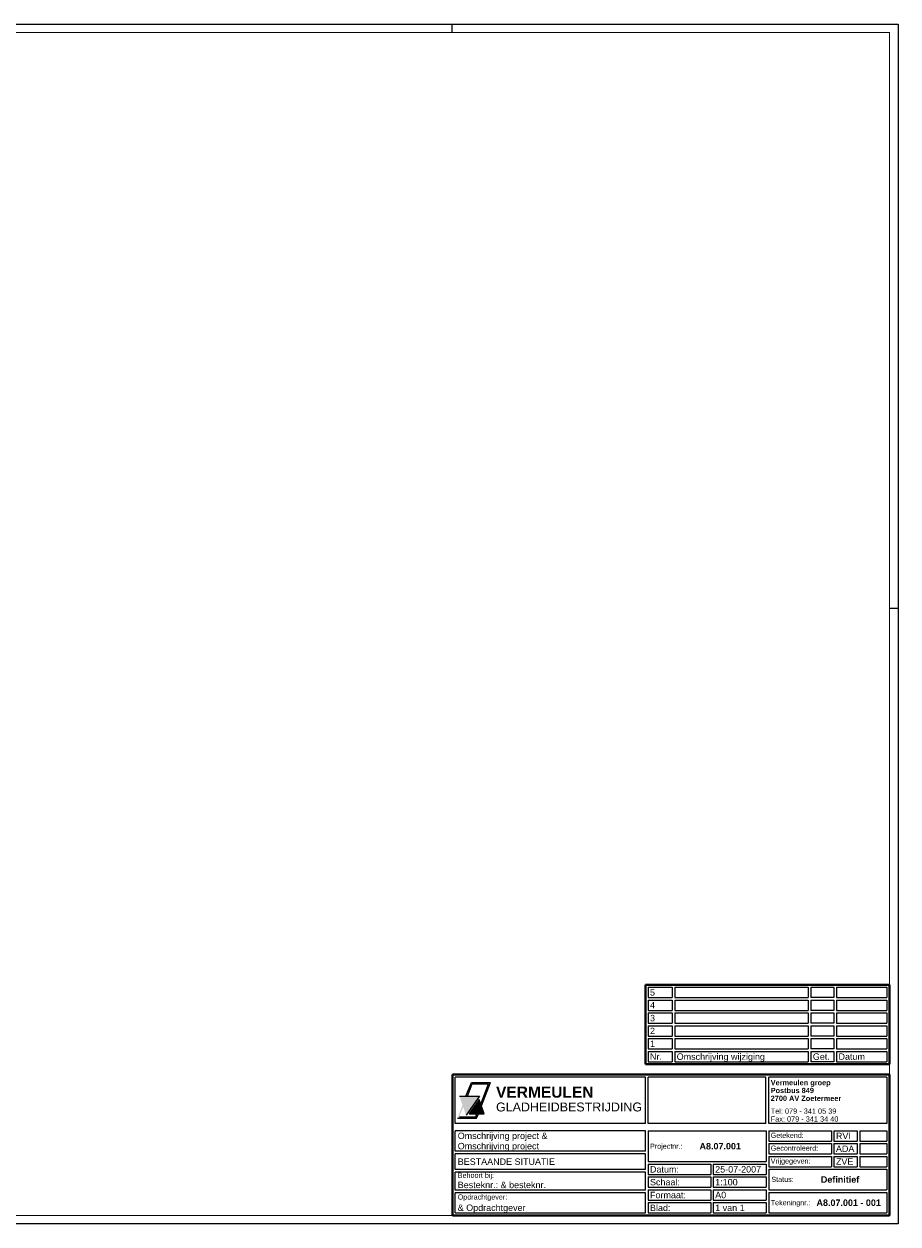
# Paper-space layout 'A1land' of a CAD drawing. Header units: metres. Extents: x 1 to 830, y 1 to 566.
# Tile 2 of 2: x 418 to 830, y 1 to 566. Entities that reach past the tile are written whole.
import ezdxf

# ---------------------------------------------------------------- set-up
doc = ezdxf.new("R2010")
doc.units = ezdxf.units.M
doc.layers.get('0').update_dxf_attribs({"lineweight": 0})
doc.layers.add('Kader', color=7, linetype='Continuous', lineweight=0)

# ---------------------------------------------------------------- blocks, each defined once
blk = doc.blocks.new('A$C7E912864')
h = blk.add_hatch(color=162)
h.paths.add_polyline_path([(11.47, -9.04), (1.99, -9.04), (5.15, -17.98)])
h.paths.add_polyline_path([(5.08, -9.04), (5.75, -9.04), (8.06, -3.16), (15.73, -3.16), (12.03, -12.66), (12.35, -13.56), (16.65, -2.54), (7.63, -2.54)])
h.paths.add_polyline_path([(1.06, -19.27), (10.12, -19.27), (10.92, -17.22), (10.25, -17.22), (9.69, -18.65), (1.98, -18.65), (3.77, -14.08), (3.45, -13.18)])
blk.add_hatch(color=30).paths.add_polyline_path([(6.61, -17.22), (13.65, -17.22), (11.28, -10.56)])
at = {"layer": 'Kader', "color": 162}
for p, q in [((5.08, -9.04), (7.63, -2.54)), ((5.75, -9.04), (8.06, -3.16)), ((7.63, -2.54), (16.65, -2.54)), ((8.06, -3.16), (15.73, -3.16)), ((12.03, -12.66), (15.73, -3.16)), ((12.35, -13.56), (16.65, -2.54)), ((1.99, -9.04), (11.47, -9.04)), ((11.47, -9.04), (5.15, -17.98)), ((1.07, -19.27), (10.12, -19.27)), ((1.98, -18.65), (9.69, -18.65)), ((9.69, -18.65), (10.25, -17.22)), ((10.12, -19.28), (10.92, -17.22))]:
    blk.add_line(p, q, dxfattribs=at)
at = {"layer": 'Kader', "color": 30}
for p, q in [((11.28, -10.56), (6.61, -17.22)), ((13.65, -17.22), (11.28, -10.56)), ((6.61, -17.22), (13.65, -17.22))]:
    blk.add_line(p, q, dxfattribs=at)
at = {"layer": 'Kader', "color": 162, "insert": (19.25, -4.44), "char_height": 5.2342, "width": 61.4748, "attachment_point": 1}
blk.add_mtext('{\\fArial|b1|i0|c0|p34;VERMEULEN}', dxfattribs=at)
at = {"layer": 'Kader', "color": 30, "insert": (19.25, -11.96), "char_height": 4.2, "width": 61.4748, "attachment_point": 1}
blk.add_mtext('{\\fArial|b0|i0|c0|p34;GLADHEIDBESTRIJDING}', dxfattribs=at)

psp = doc.layouts.new('A1land')

# ---------------------------------------------------------------- linework, layer by layer
psp.add_lwpolyline([(0.97, 566.36), (829.98, 566.36), (829.98, 1.01), (0.97, 1.01)], close=True)
for points in [[(619.98, 562.36), (619.98, 566.36)], [(829.98, 291.01), (825.98, 291.01)]]:
    psp.add_lwpolyline(points)
at = {"const_width": 0.5}
psp.add_lwpolyline([(4.97, 562.36), (825.98, 562.36), (825.98, 5.01), (4.97, 5.01)], close=True, dxfattribs=at)
at = {"layer": 'Kader', "lineweight": 40}
for p, q in [((711.03, 76.25), (711.03, 113.76)), ((711.03, 113.76), (825.98, 113.76)), ((825.98, 76.25), (825.98, 113.76)), ((711.03, 76.25), (825.98, 76.25)), ((620.17, 5.01), (620.17, 71.41)), ((825.98, 71.41), (620.17, 71.41)), ((825.98, 71.41), (825.98, 5.01)), ((620.17, 5.01), (825.98, 5.01))]:
    psp.add_line(p, q, dxfattribs=at)
at = {"layer": 'Kader'}
for p, q in [((712.24, 112.55), (712.24, 107.71)), ((712.24, 112.55), (723.6, 112.55)), ((712.24, 107.71), (723.6, 107.71)), ((723.6, 112.55), (723.6, 107.71)), ((724.81, 112.55), (724.81, 107.71)), ((724.81, 112.55), (787.73, 112.55)), ((724.81, 107.71), (787.73, 107.71)), ((787.73, 112.55), (787.73, 107.71)), ((788.94, 112.55), (799.83, 112.55)), ((788.94, 112.55), (788.94, 107.71)), ((799.83, 107.71), (788.94, 107.71)), ((799.83, 112.55), (799.83, 107.71)), ((801.04, 112.55), (824.77, 112.55)), ((801.04, 112.55), (801.04, 107.71)), ((801.04, 112.55), (801.04, 107.71)), ((801.04, 107.71), (824.77, 107.71)), ((824.77, 112.55), (824.77, 107.71)), ((712.24, 106.5), (712.24, 101.66)), ((712.24, 106.5), (723.6, 106.5)), ((723.6, 106.5), (723.6, 101.66)), ((724.81, 106.5), (724.81, 101.66)), ((724.81, 106.5), (787.73, 106.5)), ((787.73, 106.5), (787.73, 101.66)), ((788.94, 106.5), (799.83, 106.5)), ((788.94, 106.5), (788.94, 101.66)), ((799.83, 106.5), (799.83, 101.66)), ((801.04, 106.5), (824.77, 106.5)), ((801.04, 106.5), (801.04, 101.66)), ((801.04, 106.5), (801.04, 101.66)), ((824.77, 106.5), (824.77, 101.66)), ((712.24, 101.66), (723.6, 101.66)), ((712.24, 100.45), (712.24, 95.61)), ((712.24, 100.45), (723.6, 100.45)), ((723.6, 100.45), (723.6, 95.61)), ((724.81, 101.66), (787.73, 101.66)), ((724.81, 100.45), (724.81, 95.61)), ((724.81, 100.45), (787.73, 100.45)), ((787.73, 100.45), (787.73, 95.61)), ((799.83, 101.66), (788.94, 101.66)), ((788.94, 100.45), (799.83, 100.45)), ((788.94, 100.45), (788.94, 95.61)), ((799.83, 100.45), (799.83, 95.61)), ((801.04, 101.66), (824.77, 101.66)), ((801.04, 100.45), (824.77, 100.45)), ((801.04, 100.45), (801.04, 95.61)), ((801.04, 100.45), (801.04, 95.61)), ((824.77, 100.45), (824.77, 95.61)), ((712.24, 95.61), (723.6, 95.61)), ((712.24, 94.4), (712.24, 89.56)), ((712.24, 94.4), (723.6, 94.4)), ((723.6, 94.4), (723.6, 89.56)), ((724.81, 95.61), (787.73, 95.61)), ((724.81, 94.4), (724.81, 89.56)), ((724.81, 94.4), (787.73, 94.4)), ((787.73, 94.4), (787.73, 89.56)), ((799.83, 95.61), (788.94, 95.61)), ((788.94, 94.4), (799.83, 94.4)), ((788.94, 94.4), (788.94, 89.56)), ((799.83, 94.4), (799.83, 89.56)), ((801.04, 95.61), (824.77, 95.61)), ((801.04, 94.4), (824.77, 94.4)), ((801.04, 94.4), (801.04, 89.56)), ((801.04, 94.4), (801.04, 89.56)), ((824.77, 94.4), (824.77, 89.56)), ((712.24, 89.56), (723.6, 89.56)), ((712.24, 88.35), (712.24, 83.51)), ((712.24, 88.35), (723.6, 88.35)), ((723.6, 88.35), (723.6, 83.51)), ((724.81, 89.56), (787.73, 89.56)), ((724.81, 88.35), (724.81, 83.51)), ((724.81, 88.35), (787.73, 88.35)), ((787.73, 88.35), (787.73, 83.51)), ((799.83, 89.56), (788.94, 89.56)), ((788.94, 88.35), (799.83, 88.35)), ((788.94, 88.35), (788.94, 83.51)), ((799.83, 88.35), (799.83, 83.51)), ((801.04, 89.56), (824.77, 89.56)), ((801.04, 88.35), (824.77, 88.35)), ((801.04, 88.35), (801.04, 83.51)), ((801.04, 88.35), (801.04, 83.51)), ((824.77, 88.35), (824.77, 83.51)), ((712.24, 83.51), (723.6, 83.51)), ((712.24, 82.3), (712.24, 77.46)), ((712.24, 82.3), (723.6, 82.3)), ((723.6, 82.3), (723.6, 77.46)), ((724.81, 83.51), (787.73, 83.51)), ((724.81, 82.3), (724.81, 77.46)), ((724.81, 82.3), (787.73, 82.3)), ((787.73, 82.3), (787.73, 77.46)), ((799.83, 83.51), (788.94, 83.51)), ((788.94, 82.3), (799.83, 82.3)), ((788.94, 82.3), (788.94, 77.46)), ((799.83, 82.3), (799.83, 77.46)), ((801.04, 83.51), (824.77, 83.51)), ((801.04, 82.3), (824.77, 82.3)), ((801.04, 82.3), (801.04, 77.46)), ((801.04, 82.3), (801.04, 77.46)), ((824.77, 82.3), (824.77, 77.46)), ((712.24, 77.46), (723.6, 77.46)), ((724.81, 77.46), (787.73, 77.46)), ((799.83, 77.46), (788.94, 77.46)), ((801.04, 77.46), (824.77, 77.46)), ((621.38, 48.42), (621.38, 70.2)), ((711.03, 70.2), (621.38, 70.2)), ((711.03, 48.42), (711.03, 70.2)), ((767.79, 70.2), (712.24, 70.2)), ((712.24, 48.42), (712.24, 70.2)), ((767.79, 48.42), (767.79, 70.2)), ((824.77, 70.2), (769.11, 70.2)), ((769.11, 48.42), (769.11, 70.2)), ((824.77, 70.2), (824.77, 48.42)), ((711.03, 48.42), (621.38, 48.42)), ((767.79, 48.42), (712.24, 48.42)), ((824.77, 48.42), (769.11, 48.42)), ((621.38, 35.26), (621.38, 44.94)), ((711.03, 44.94), (621.38, 44.94)), ((711.03, 35.26), (711.03, 44.94)), ((712.24, 44.94), (712.24, 30.42)), ((712.24, 44.94), (767.9, 44.94)), ((767.9, 44.94), (767.9, 30.42)), ((769.11, 44.94), (769.11, 40.1)), ((769.11, 44.94), (798.62, 44.94)), ((769.11, 40.1), (798.62, 40.1)), ((798.62, 44.94), (798.62, 40.1)), ((799.83, 44.94), (810.72, 44.94)), ((799.83, 44.94), (799.83, 40.1)), ((799.83, 40.1), (810.72, 40.1)), ((810.72, 44.94), (810.72, 40.1)), ((811.93, 44.94), (824.77, 44.94)), ((811.93, 44.94), (811.93, 40.1)), ((811.93, 40.1), (824.77, 40.1)), ((824.77, 44.94), (824.77, 40.1)), ((711.03, 35.26), (621.38, 35.26)), ((621.38, 26.64), (621.38, 34.05)), ((711.03, 34.05), (621.38, 34.05)), ((711.03, 26.64), (711.03, 34.05)), ((769.11, 38.89), (769.11, 34.05)), ((769.11, 38.89), (798.62, 38.89)), ((769.11, 34.05), (798.62, 34.05)), ((798.62, 38.89), (798.62, 34.05)), ((799.83, 38.89), (810.72, 38.89)), ((799.83, 38.89), (799.83, 34.05)), ((799.83, 34.05), (810.72, 34.05)), ((810.72, 38.89), (810.72, 34.05)), ((811.93, 38.89), (824.77, 38.89)), ((811.93, 38.89), (811.93, 34.05)), ((811.93, 34.05), (824.77, 34.05)), ((824.77, 38.89), (824.77, 34.05)), ((712.24, 30.42), (767.9, 30.42)), ((712.24, 29.21), (712.24, 24.37)), ((712.24, 29.21), (741.75, 29.21)), ((741.75, 29.21), (741.75, 24.37)), ((742.96, 29.21), (767.9, 29.21)), ((742.96, 29.21), (742.96, 24.37)), ((767.9, 29.21), (767.9, 24.37)), ((769.11, 32.84), (769.11, 28)), ((769.11, 32.84), (798.62, 32.84)), ((798.62, 32.84), (798.62, 28)), ((799.83, 32.84), (810.72, 32.84)), ((799.83, 32.84), (799.83, 28)), ((810.72, 32.84), (810.72, 28)), ((811.93, 32.84), (824.77, 32.84)), ((811.93, 32.84), (811.93, 28)), ((824.77, 32.84), (824.77, 28)), ((711.03, 26.64), (621.38, 26.64)), ((621.38, 16.96), (621.38, 25.43)), ((711.03, 25.43), (621.38, 25.43)), ((711.03, 16.96), (711.03, 25.43)), ((712.24, 24.37), (741.75, 24.37)), ((712.24, 23.16), (712.24, 18.32)), ((712.24, 23.16), (741.75, 23.16)), ((741.75, 23.16), (741.75, 18.32)), ((742.96, 24.37), (767.9, 24.37)), ((742.96, 23.16), (767.9, 23.16)), ((742.96, 23.16), (742.96, 18.32)), ((767.9, 23.16), (767.9, 18.32)), ((769.11, 28), (798.62, 28)), ((769.11, 26.79), (769.11, 17.11)), ((769.11, 26.79), (824.77, 26.79)), ((799.83, 28), (810.72, 28)), ((811.93, 28), (824.77, 28)), ((824.77, 26.79), (824.77, 17.11)), ((711.03, 16.96), (621.38, 16.96)), ((712.24, 18.32), (741.75, 18.32)), ((712.24, 17.11), (712.24, 12.27)), ((712.24, 17.11), (741.75, 17.11)), ((741.75, 17.11), (741.75, 12.27)), ((742.96, 18.32), (767.9, 18.32)), ((742.96, 17.11), (767.9, 17.11)), ((742.96, 17.11), (742.96, 12.27)), ((767.9, 17.11), (767.9, 12.27)), ((769.11, 17.11), (824.77, 17.11)), ((621.38, 6.22), (621.38, 15.75)), ((711.03, 15.75), (621.38, 15.75)), ((711.03, 6.22), (711.03, 15.75)), ((712.24, 12.27), (741.75, 12.27)), ((742.96, 12.27), (767.9, 12.27)), ((769.11, 15.9), (769.11, 6.22)), ((769.11, 15.9), (824.77, 15.9)), ((824.77, 15.9), (824.77, 6.22)), ((711.03, 6.07), (621.38, 6.07)), ((712.24, 11.06), (712.24, 6.22)), ((712.24, 11.06), (741.75, 11.06)), ((712.24, 6.22), (741.75, 6.22)), ((741.75, 11.06), (741.75, 6.22)), ((742.96, 11.06), (767.9, 11.06)), ((742.96, 11.06), (742.96, 6.22)), ((742.96, 6.22), (767.9, 6.22)), ((767.9, 11.06), (767.9, 6.22)), ((769.11, 6.22), (824.77, 6.22))]:
    psp.add_line(p, q, dxfattribs=at)

# ---------------------------------------------------------------- block references
psp.add_blockref('A$C7E912864', (621.38, 70.2))

# ---------------------------------------------------------------- texts
at = {"layer": 'Kader', "attachment_point": 1}
for s, insert, char_height, width in [('{\\fArial|b0|i0|c0|p34;5}', (713.15, 111.63), 3.025, 10.4581), ('{\\fArial|b0|i0|c0|p34;4}', (713.15, 105.58), 3.025, 10.4581), ('{\\fArial|b0|i0|c0|p34;3}', (713.15, 99.53), 3.025, 10.4581), ('{\\fArial|b0|i0|c0|p34;2}', (713.15, 93.48), 3.025, 10.4581), ('{\\fArial|b0|i0|c0|p34;1}', (713.15, 87.43), 3.025, 10.4581), ('{\\fArial|b0|i0|c0|p34;Nr.}', (713.15, 81.38), 3.025, 10.4581), ('{\\fArial|b0|i0|c0|p34;Omschrijving wijziging}', (725.72, 81.38), 3.025, 62.0106), ('{\\fArial|b0|i0|c0|p34;Get.}', (789.85, 81.38), 3.025, 9.9825), ('{\\fArial|b0|i0|c0|p34;Datum}', (801.95, 81.38), 3.025, 24.0269), ('{\\fArial|b1|i0|c0|p34;Vermeulen groep}', (770.01, 68.85), 2.475, 52.6699), ('{\\fArial|b1|i0|c0|p34;Postbus 849}', (770.01, 65.15), 2.475, 52.6699), ('{\\fArial|b1|i0|c0|p34;2700 AV Zoetermeer}', (770.01, 61.45), 2.475, 52.6699), ('{\\fArial|b0|i0|c0|p34;Tel: 079 - 341 05 39}', (770.01, 55.42), 2.475, 52.6699), ('{\\fArial|b0|i0|c0|p34;Fax: 079 - 341 34 40}', (770.01, 51.72), 2.475, 52.6699), ('{\\fArial|b0|i0|c0|p34;Omschrijving project & }', (622.59, 44.07), 3.025, 74.4509), ('{\\fArial|b0|i0|c0|p34;Getekend:}', (770.01, 44.01), 2.42, 26.9649), ('{\\fArial|b0|i0|c0|p34;RVI}', (800.74, 44.01), 3.025, 9.9825), ('{\\fArial|b0|i0|c0|p34;Omschrijving project}', (622.59, 39.23), 3.025, 74.4509), ('{\\fArial|b0|i0|c0|p34;Projectnr.:}', (713.15, 38.87), 2.42, 26.9649), ('{\\fArial|b1|i0|c0|p34;A8.07.001}', (736.48, 39.17), 3.025, 29.7813), ('{\\fArial|b0|i0|c0|p34;Gecontroleerd:}', (770.01, 37.96), 2.42, 26.9649), ('{\\fArial|b0|i0|c0|p34;ADA}', (800.74, 37.96), 3.025, 9.9825), ('{\\fArial|b0|i0|c0|p34;BESTAANDE SITUATIE}', (622.59, 31.89), 3.025, 74.4509), ('{\\fArial|b0|i0|c0|p34;Datum:}', (713.15, 28.28), 3.025, 26.9649), ('{\\fArial|b0|i0|c0|p34;25-07-2007}', (743.87, 28.28), 3.025, 24.0269), ('{\\fArial|b0|i0|c0|p34;Vrijgegeven:}', (770.01, 31.91), 2.42, 26.9649), ('{\\fArial|b0|i0|c0|p34;ZVE}', (800.74, 31.91), 3.025, 9.9825), ('{\\fArial|b0|i0|c0|p34;Behoort bij: }', (622.59, 25.17), 2.42, 74.4509), ('{\\fArial|b0|i0|c0|p34;Status:}', (770.32, 23.24), 2.42, 26.9649), ('{\\fArial|b1|i0|c0|p34;Definitief}', (793.65, 23.47), 3.025, 29.7813), ('{\\fArial|b0|i0|c0|p34;Besteknr.: & besteknr. }', (622.59, 20.93), 3.025, 74.4509), ('{\\fArial|b0|i0|c0|p34;Schaal:}', (713.15, 22.23), 3.025, 26.9649), ('{\\fArial|b0|i0|c0|p34;1:100}', (743.87, 22.23), 3.025, 24.0269), ('{\\fArial|b0|i0|c0|p34;Opdrachtgever: }', (622.59, 14.95), 2.42, 74.4509), ('{\\fArial|b0|i0|c0|p34;Formaat:}', (713.15, 16.18), 3.025, 26.9649), ('{\\fArial|b0|i0|c0|p34;A0}', (743.87, 16.18), 3.025, 24.0269), ('{\\fArial|b0|i0|c0|p34;Tekeningnr.:}', (770.01, 12.25), 2.42, 26.9649), ('{\\fArial|b1|i0|c0|p34;A8.07.001 - 001}', (791.59, 12.55), 3.025, 31.534), ('{\\fArial|b0|i0|c0|p34;& Opdrachtgever}', (622.59, 10.19), 3.025, 74.4509), ('{\\fArial|b0|i0|c0|p34;Blad:}', (713.15, 10.13), 3.025, 26.9649), ('{\\fArial|b0|i0|c0|p34;1 van 1}', (743.87, 10.13), 3.025, 24.0269)]:
    psp.add_mtext(s, dxfattribs=dict(at, insert=insert, char_height=char_height, width=width))

doc.saveas('drawing.dxf')
